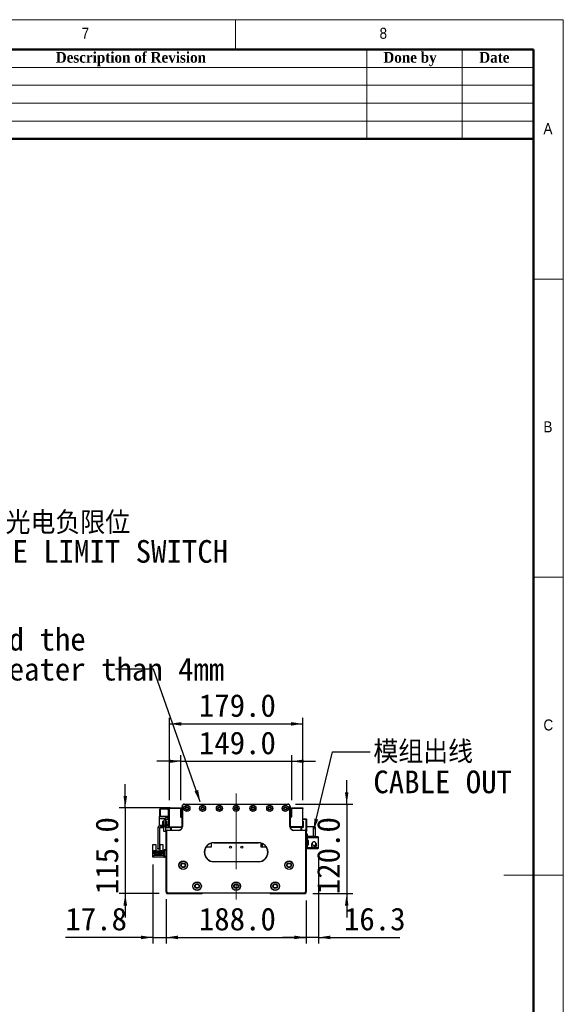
# Model space of a CAD drawing. Header units: millimetres. Extents: x 40 to 3320, y 40 to 2336.
# Tile 11 of 11: x 2590 to 3320, y 1015 to 2336. Entities that reach past the tile are written whole.
import ezdxf

# ---------------------------------------------------------------- set-up
doc = ezdxf.new("R2010")
doc.units = ezdxf.units.MM
doc.header["$LTSCALE"] = 8
doc.linetypes.add('CENTERX2', pattern=[20.32, 12.7, -2.54, 2.54, -2.54])
doc.layers.add('DIMNS', color=7, linetype='Continuous')
doc.styles.add('SLDTEXTSTYLE0', font='Gothic.ttf', dxfattribs={"width": 0.913})
doc.styles.add('SLDTEXTSTYLE1', font='timesbd.ttf', dxfattribs={"width": 0.933})
doc.styles.add('SLDTEXTSTYLE10', font='txt')
doc.styles.add('SLDTEXTSTYLE7', font='txt')
doc.styles.add('SLDTEXTSTYLE8', font='txt', dxfattribs={"bigfont": 'bigfont'})
doc.styles.add('SLDTEXTSTYLE9', font='txt', dxfattribs={"bigfont": 'bigfont'})
doc.dimstyles.new('SLDDIMSTYLE0', dxfattribs={"dimtxt": 30.4, "dimasz": 16, "dimexe": 0, "dimexo": 0.0625, "dimgap": 7.6, "dimtad": 2, "dimdec": 1, "dimrnd": 1e-09, "dimzin": 4, "dimdsep": 46, "dimtxsty": 'SLDTEXTSTYLE7', "dimsah": 1, "dimcen": 0.09, "dimadec": 0, "dimazin": 1, "dimtfac": 1, "dimtdec": 1, "dimtmove": 0, "dimatfit": 0, "dimfxl": 0, "dimfrac": 2, "dimtolj": 1, "dimtzin": 12, "dimarcsym": 0})
doc.dimstyles.new('SLDDIMSTYLE1', dxfattribs={"dimtxt": 30.4, "dimasz": 16, "dimexe": 0, "dimexo": 0.0625, "dimgap": 7.6, "dimtad": 2, "dimdec": 1, "dimrnd": 1e-09, "dimzin": 4, "dimdsep": 46, "dimtxsty": 'SLDTEXTSTYLE7', "dimsah": 1, "dimcen": 0.09, "dimadec": 0, "dimazin": 1, "dimtfac": 1, "dimtdec": 1, "dimtofl": 0, "dimtmove": 0, "dimatfit": 3, "dimfxl": 0, "dimfrac": 2, "dimtolj": 1, "dimtzin": 12, "dimarcsym": 0})
doc.dimstyles.new('SLDDIMSTYLE2', dxfattribs={"dimtxt": 30.4, "dimasz": 16, "dimexe": 0, "dimexo": 0.0625, "dimgap": 7.6, "dimtad": 2, "dimdec": 1, "dimrnd": 1e-09, "dimzin": 12, "dimdsep": 46, "dimtxsty": 'SLDTEXTSTYLE7', "dimsah": 1, "dimcen": 0.09, "dimadec": 0, "dimazin": 3, "dimtfac": 1, "dimtdec": 1, "dimtmove": 0, "dimatfit": 0, "dimfxl": 0, "dimfrac": 2, "dimtolj": 1, "dimtzin": 12, "dimarcsym": 0})
doc.dimstyles.new('SLDDIMSTYLE3', dxfattribs={"dimtxt": 0.18, "dimasz": 16, "dimexe": 0, "dimexo": 0.0625, "dimgap": 0, "dimtad": 0, "dimtih": 1, "dimtoh": 1, "dimdec": 0, "dimrnd": 1e-09, "dimzin": 0, "dimdsep": 46, "dimtxsty": 'Standard', "dimsah": 1, "dimcen": 0.09, "dimadec": 0, "dimazin": 0, "dimtfac": 16, "dimtdec": 0, "dimtofl": 0, "dimtmove": 0, "dimatfit": 3, "dimfxl": 0, "dimfrac": 2, "dimtolj": 1, "dimtzin": 0, "dimarcsym": 0})

# ---------------------------------------------------------------- blocks, each defined once
blk = doc.blocks.new('_D')
at = {"layer": 'DIMNS'}
for p, q in [((2806.3, 1288.7), (2806.3, 1349)), ((2955.3, 1288.7), (2955.3, 1349)), ((2806.3, 1341), (2774.3, 1341)), ((2806.3, 1341), (2955.3, 1341)), ((2955.3, 1341), (2987.3, 1341))]:
    blk.add_line(p, q, dxfattribs=at)
for points in [[(2806.3, 1341), (2790.3, 1343.4), (2790.3, 1338.6)], [(2955.3, 1341), (2971.3, 1338.6), (2971.3, 1343.4)]]:
    blk.add_solid(points, dxfattribs=at)
at = {"layer": 'DIMNS', "insert": (2830.7, 1380.9), "char_height": 30.4, "attachment_point": 1, "style": 'SLDTEXTSTYLE7'}
blk.add_mtext('149.0', dxfattribs=at)
blk = doc.blocks.new('_D_1')
at = {"layer": 'DIMNS'}
for p, q in [((2791.3, 1288.7), (2791.3, 1399.2)), ((2791.3, 1391.2), (2970.3, 1391.2)), ((2970.3, 1288.7), (2970.3, 1399.2))]:
    blk.add_line(p, q, dxfattribs=at)
for points in [[(2791.3, 1391.2), (2807.3, 1388.8), (2807.3, 1393.6)], [(2970.3, 1391.2), (2954.3, 1393.6), (2954.3, 1388.8)]]:
    blk.add_solid(points, dxfattribs=at)
at = {"layer": 'DIMNS', "insert": (2830.7, 1431.1), "char_height": 30.4, "attachment_point": 1, "style": 'SLDTEXTSTYLE7'}
blk.add_mtext('179.0', dxfattribs=at)
blk = doc.blocks.new('_D_2')
at = {"layer": 'DIMNS'}
for p, q in [((2731.9, 1278.5), (2731.9, 1310.5)), ((2792.1, 1278.5), (2723.9, 1278.5)), ((2731.9, 1278.5), (2731.9, 1163.5)), ((2777.6, 1163.5), (2723.9, 1163.5)), ((2731.9, 1163.5), (2731.9, 1131.5))]:
    blk.add_line(p, q, dxfattribs=at)
for points in [[(2731.9, 1278.5), (2734.3, 1294.5), (2729.5, 1294.5)], [(2731.9, 1163.5), (2729.5, 1147.5), (2734.3, 1147.5)]]:
    blk.add_solid(points, dxfattribs=at)
at = {"layer": 'DIMNS', "insert": (2692, 1162.7), "char_height": 30.4, "attachment_point": 1, "rotation": 90, "style": 'SLDTEXTSTYLE7'}
blk.add_mtext('115.0', dxfattribs=at)
blk = doc.blocks.new('_D_3')
at = {"layer": 'DIMNS'}
for p, q in [((3029.2, 1283.5), (3029.2, 1315.5)), ((2960.4, 1283.5), (3037.2, 1283.5)), ((3029.2, 1283.5), (3029.2, 1163.5)), ((2983.9, 1163.5), (3037.2, 1163.5)), ((3029.2, 1163.5), (3029.2, 1131.5))]:
    blk.add_line(p, q, dxfattribs=at)
for points in [[(3029.2, 1283.5), (3031.6, 1299.5), (3026.8, 1299.5)], [(3029.2, 1163.5), (3026.8, 1147.5), (3031.6, 1147.5)]]:
    blk.add_solid(points, dxfattribs=at)
at = {"layer": 'DIMNS', "insert": (2989.4, 1162.7), "char_height": 30.4, "attachment_point": 1, "rotation": 90, "style": 'SLDTEXTSTYLE7'}
blk.add_mtext('120.0', dxfattribs=at)
blk = doc.blocks.new('_D_4')
at = {"layer": 'DIMNS'}
for p, q in [((2786.8, 1154.4), (2786.8, 1096.7)), ((2974.8, 1154.4), (2974.8, 1096.7)), ((2786.8, 1104.7), (2974.8, 1104.7))]:
    blk.add_line(p, q, dxfattribs=at)
for points in [[(2786.8, 1104.7), (2802.8, 1102.3), (2802.8, 1107.1)], [(2974.8, 1104.7), (2958.8, 1107.1), (2958.8, 1102.3)]]:
    blk.add_solid(points, dxfattribs=at)
at = {"layer": 'DIMNS', "insert": (2830.7, 1144.6), "char_height": 30.4, "attachment_point": 1, "style": 'SLDTEXTSTYLE7'}
blk.add_mtext('188.0', dxfattribs=at)
blk = doc.blocks.new('_D_5')
at = {"layer": 'DIMNS'}
for p, q in [((2769, 1202.4), (2769, 1096.7)), ((2786.8, 1155.9), (2786.8, 1096.7)), ((2769, 1104.7), (2651.5, 1104.7)), ((2769, 1104.7), (2786.8, 1104.7)), ((2786.8, 1104.7), (2818.8, 1104.7))]:
    blk.add_line(p, q, dxfattribs=at)
for points in [[(2769, 1104.7), (2753, 1107.1), (2753, 1102.3)], [(2786.8, 1104.7), (2802.8, 1102.3), (2802.8, 1107.1)]]:
    blk.add_solid(points, dxfattribs=at)
at = {"layer": 'DIMNS', "insert": (2651.5, 1144.6), "char_height": 30.4, "attachment_point": 1, "style": 'SLDTEXTSTYLE7'}
blk.add_mtext('17.8', dxfattribs=at)
blk = doc.blocks.new('_D_6')
at = {"layer": 'DIMNS'}
for p, q in [((2991.1, 1214.7), (2991.1, 1096.7)), ((2974.8, 1154.4), (2974.8, 1096.7)), ((2974.8, 1104.7), (2942.8, 1104.7)), ((2991.1, 1104.7), (2974.8, 1104.7)), ((2991.1, 1104.7), (3100.4, 1104.7))]:
    blk.add_line(p, q, dxfattribs=at)
for points in [[(2974.8, 1104.7), (2958.8, 1107.1), (2958.8, 1102.3)], [(2991.1, 1104.7), (3007.1, 1102.3), (3007.1, 1107.1)]]:
    blk.add_solid(points, dxfattribs=at)
at = {"layer": 'DIMNS', "insert": (3025.5, 1144.6), "char_height": 30.4, "attachment_point": 1, "style": 'SLDTEXTSTYLE7'}
blk.add_mtext('16.3', dxfattribs=at)
blk = doc.blocks.new('SW_NOTE_3')
at = {"layer": 'DIMNS', "color": 0, "char_height": 30.4, "attachment_point": 1}
for s, insert, style in [('模组出线', (4.1, 14.9), 'SLDTEXTSTYLE8'), ('CABLE OUT', (4.1, -25.3), 'SLDTEXTSTYLE7')]:
    blk.add_mtext(s, dxfattribs=dict(at, insert=insert, style=style))
blk = doc.blocks.new('SW_NOTE_4')
at = {"layer": 'DIMNS', "color": 0, "char_height": 30.4, "attachment_point": 1, "style": 'SLDTEXTSTYLE7'}
for s, insert in [('The distance between the load plate and the ', (-929.4, 55.2)), ('steel belt protection belt shall be greater than 4mm', (-929.4, 15))]:
    blk.add_mtext(s, dxfattribs=dict(at, insert=insert))
blk = doc.blocks.new('SW_NOTE_7')
at = {"layer": 'DIMNS', "color": 0, "char_height": 30.4, "attachment_point": 1}
for s, insert, style in [('     光电负限位', (4.6, 17.9), 'SLDTEXTSTYLE9'), ('NEGATIVE LIMIT SWITCH', (4.6, -20.5), 'SLDTEXTSTYLE10')]:
    blk.add_mtext(s, dxfattribs=dict(at, insert=insert, style=style))

msp = doc.modelspace()

# ---------------------------------------------------------------- linework, layer by layer
at = {"color": 7, "linetype": 'Continuous', "lineweight": 18}
for p, q in [((3320, 2336), (40, 2336)), ((2880, 2296), (2880, 2336)), ((3320, 40), (3320, 2336)), ((80, 2296), (3280, 2296)), ((3056, 2296), (3056, 2176)), ((3184, 2296), (3184, 2176)), ((3280, 2296), (3280, 2176)), ((3280, 2296), (3280, 80)), ((2320, 2272), (3280, 2272)), ((2320, 2248), (3280, 2248)), ((2320, 2224), (3280, 2224)), ((2320, 2200), (3280, 2200)), ((3320, 1988), (3280, 1988)), ((3280, 1588), (3320, 1588)), ((3320, 1188), (3240, 1188))]:
    msp.add_line(p, q, dxfattribs=at)
at = {"color": 7, "linetype": 'Continuous', "lineweight": 50}
for p, q in [((3280, 2296), (80, 2296)), ((3280, 2296), (3280, 80)), ((3280, 2176), (2320, 2176))]:
    msp.add_line(p, q, dxfattribs=at)
at = {"color": 7, "linetype": 'Continuous', "lineweight": 25}
for p, q in [((2811.2780379, 1283.510219), (2811.2780379, 1283.2102214)), ((2811.2780379, 1283.510219), (2950.2780365, 1283.510219)), ((2950.2780365, 1283.2102214), (2811.2780379, 1283.2102214)), ((2950.2780365, 1283.510219), (2950.2780365, 1283.2102214)), ((2778.5780357, 1277.0102207), (2778.2780381, 1276.7102231)), ((2778.5780357, 1276.7102231), (2778.2780381, 1276.5859549)), ((2778.2780381, 1276.5859549), (2778.2780381, 1276.7102231)), ((2778.2780381, 1267.4344887), (2778.2780381, 1276.5859549)), ((2778.5780357, 1277.0102207), (2778.5780357, 1276.7102231)), ((2778.5780357, 1277.0102207), (2789.278038, 1277.0102207)), ((2778.5780357, 1276.7102231), (2778.5780357, 1267.3102204)), ((2789.278038, 1276.7102231), (2778.5780357, 1276.7102231)), ((2789.278038, 1276.0102187), (2789.278038, 1277.0102207)), ((2789.278038, 1277.0102207), (2791.2780346, 1277.0102207)), ((2791.2780346, 1276.0102187), (2789.278038, 1276.0102187)), ((2789.278038, 1276.0102187), (2789.278038, 1267.0102228)), ((2791.2780346, 1278.5102238), (2806.2780352, 1278.5102238)), ((2791.2780346, 1277.5102217), (2791.2780346, 1278.5102238)), ((2806.2780352, 1277.5102217), (2791.2780346, 1277.5102217)), ((2791.2780346, 1253.0102205), (2791.2780346, 1277.5102217)), ((2806.2780352, 1278.5102238), (2806.2780352, 1277.5102217)), ((2806.2780352, 1277.5102217), (2806.2780352, 1266.5102218)), ((2808.2780393, 1280.5102204), (2808.5780369, 1280.5102204)), ((2808.2780393, 1253.5102215), (2808.2780393, 1280.5102204)), ((2808.5780369, 1280.5102204), (2808.5780369, 1253.5102215)), ((2952.9780375, 1253.5102215), (2952.9780375, 1280.5102204)), ((2953.2780351, 1280.5102204), (2952.9780375, 1280.5102204)), ((2953.2780351, 1280.5102204), (2953.2780351, 1253.5102215)), ((2955.2780392, 1278.5102238), (2970.2780398, 1278.5102238)), ((2955.2780392, 1277.5102217), (2955.2780392, 1278.5102238)), ((2955.2780392, 1277.5102217), (2955.2780392, 1266.5102218)), ((2970.2780398, 1277.5102217), (2955.2780392, 1277.5102217)), ((2970.2780398, 1278.5102238), (2970.2780398, 1277.5102217)), ((2970.2780398, 1253.0102205), (2970.2780398, 1277.5102217)), ((2777.9780405, 1264.4102235), (2777.9780405, 1267.0102228)), ((2777.9780405, 1267.0102228), (2789.278038, 1267.0102228)), ((2777.9780405, 1264.4102235), (2785.6375949, 1264.4102235)), ((2777.9780405, 1254.7598366), (2777.9780405, 1264.4102235)), ((2778.2780381, 1267.3102204), (2778.2780381, 1267.4344887)), ((2778.5780357, 1267.3102204), (2778.2780381, 1267.4344887)), ((2778.2780381, 1267.3102204), (2778.5780357, 1267.0102228)), ((2778.5780357, 1267.3102204), (2778.5780357, 1267.0102228)), ((2778.5780357, 1267.3102204), (2789.278038, 1267.3102204)), ((2787.778035, 1255.0102209), (2779.2780401, 1255.0102209)), ((2782.2780387, 1260.5102245), (2783.7780343, 1260.5102245)), ((2782.2780387, 1255.0102209), (2782.2780387, 1260.5102245)), ((2783.7780343, 1261.0310946), (2783.7780343, 1255.0102209)), ((2785.7780384, 1261.0102256), (2785.7780384, 1255.0102209)), ((2785.7780384, 1260.5102245), (2787.278034, 1260.5102245)), ((2787.278034, 1260.5102245), (2787.278034, 1255.0102209)), ((2789.278038, 1264.5102252), (2791.2780346, 1264.5102252)), ((2789.278038, 1263.5102232), (2789.278038, 1264.5102252)), ((2789.278038, 1263.5102232), (2789.278038, 1256.5102202)), ((2791.2780346, 1263.5102232), (2789.278038, 1263.5102232)), ((2806.7780362, 1266.0102208), (2808.2780393, 1266.0102208)), ((2954.7780381, 1266.0102208), (2953.2780351, 1266.0102208)), ((2970.2780398, 1263.7002204), (2974.9780374, 1263.7002204)), ((2974.9780374, 1262.7002184), (2970.2780398, 1262.7002184)), ((2970.2780398, 1260.7002218), (2970.7780408, 1260.7002218)), ((2970.7780408, 1260.7002218), (2970.7780408, 1252.2002232)), ((2974.9780374, 1262.7002184), (2974.9780374, 1263.7002204)), ((2974.9780374, 1263.7002204), (2975.278035, 1263.4002228)), ((2975.278035, 1262.5759576), (2974.9780374, 1262.7002184)), ((2974.9780374, 1247.7002215), (2974.9780374, 1262.7002184)), ((2975.278035, 1263.4002228), (2975.278035, 1262.5759576)), ((2975.278035, 1262.5759576), (2975.278035, 1247.824486)), ((2775.7780405, 1251.5102212), (2775.7780405, 1224.0102214)), ((2777.7780371, 1251.5102212), (2777.7780371, 1224.0102214)), ((2777.9780405, 1251.5102212), (2777.9780405, 1252.2585538)), ((2782.2780387, 1251.5102212), (2777.9780405, 1251.5102212)), ((2787.778035, 1253.0102205), (2779.2780401, 1253.0102205)), ((2782.2780387, 1251.5102212), (2782.2780387, 1253.0102205)), ((2783.7780343, 1247.0102233), (2783.7780343, 1253.0102205)), ((2785.7780384, 1247.0102233), (2783.7780343, 1247.0102233)), ((2785.7780384, 1253.0102205), (2785.7780384, 1247.0102233)), ((2787.078038, 1247.0102233), (2786.7780404, 1247.0102233)), ((2786.7780404, 1166.0102212), (2786.7780404, 1247.0102233)), ((2787.078038, 1247.0102233), (2787.078038, 1166.1344857)), ((2787.278034, 1253.0102205), (2787.278034, 1251.5102212)), ((2791.5780397, 1251.5102212), (2787.278034, 1251.5102212)), ((2788.278036, 1248.2102212), (2788.278036, 1248.5102226)), ((2788.278036, 1248.5102226), (2803.2780366, 1248.5102226)), ((2803.2780366, 1248.2102212), (2788.278036, 1248.2102212)), ((2791.2780346, 1253.0102205), (2808.2529755, 1253.0102205)), ((2791.5780397, 1251.5102212), (2791.5780397, 1253.0102205)), ((2793.2780387, 1251.7002222), (2794.588037, 1253.0102205)), ((2793.2780387, 1248.5102226), (2793.2780387, 1251.7002222)), ((2793.7780397, 1251.6102229), (2794.7780343, 1252.6102212)), ((2793.7780397, 1248.5102226), (2793.7780397, 1251.6102229)), ((2794.7780343, 1252.6102212), (2808.1963735, 1252.6102212)), ((2803.2780366, 1248.2102212), (2803.2780366, 1248.5102226)), ((2806.4780386, 1253.0102205), (2806.8780379, 1252.6102212)), ((2808.5780369, 1253.5102215), (2808.2780393, 1253.5102215)), ((2953.2780351, 1253.5102215), (2952.9780375, 1253.5102215)), ((2970.2780398, 1253.0102205), (2953.3030989, 1253.0102205)), ((2953.3597009, 1252.6102212), (2966.7780401, 1252.6102212)), ((2954.6780365, 1252.6102212), (2955.0780358, 1253.0102205)), ((2958.2780378, 1248.5102226), (2958.2780378, 1248.2102212)), ((2958.2780378, 1248.5102226), (2973.2780384, 1248.5102226)), ((2973.2780384, 1248.2102212), (2958.2780378, 1248.2102212)), ((2966.7780401, 1252.6102212), (2967.7780347, 1251.6102229)), ((2966.9680374, 1253.0102205), (2968.2780357, 1251.7002222)), ((2967.7780347, 1251.6102229), (2967.7780347, 1248.5102226)), ((2968.7780367, 1252.2002232), (2968.2780357, 1251.7002222)), ((2968.2780357, 1251.7002222), (2968.2780357, 1248.5102226)), ((2970.7780408, 1252.2002232), (2968.7780367, 1252.2002232)), ((2970.7780408, 1253.0102205), (2970.2780398, 1253.0102205)), ((2973.2780384, 1248.5102226), (2973.2780384, 1248.2102212)), ((2974.778034, 1247.0102233), (2974.4780363, 1247.0102233)), ((2974.4780363, 1166.1344857), (2974.4780363, 1247.0102233)), ((2974.6099191, 1247.7002215), (2974.9780374, 1247.7002215)), ((2974.778034, 1247.0102233), (2974.778034, 1166.0102212)), ((2974.9780374, 1246.7002232), (2974.778034, 1246.7002232)), ((2976.6780363, 1243.0102226), (2974.778034, 1243.0102226)), ((2975.278035, 1247.824486), (2974.9780374, 1247.7002215)), ((2974.9780374, 1246.7002232), (2974.9780374, 1247.7002215)), ((2975.278035, 1247.0002209), (2974.9780374, 1246.7002232)), ((2984.6780376, 1253.0102205), (2975.278035, 1253.0102205)), ((2975.278035, 1247.824486), (2975.278035, 1247.0002209)), ((2976.6780363, 1240.0102203), (2976.6780363, 1243.0102226)), ((2984.6780376, 1240.0102203), (2984.6780376, 1253.0102205)), ((2984.6780376, 1253.0102205), (2986.6780343, 1253.0102205)), ((2986.6780343, 1253.0102205), (2986.6780343, 1240.0102203)), ((2769.0780388, 1229.4102234), (2772.7780344, 1229.4102234)), ((2769.0780388, 1220.5102217), (2769.0780388, 1229.4102234)), ((2772.7780344, 1229.4102234), (2772.7780344, 1221.0102227)), ((2778.7780391, 1221.0102227), (2778.7780391, 1229.4102234)), ((2778.7780391, 1229.4102234), (2782.4780347, 1229.4102234)), ((2782.4780347, 1229.4102234), (2782.4780347, 1220.5102217)), ((2847.2780364, 1231.0102206), (2847.2780364, 1225.7102222)), ((2850.7780379, 1231.810223), (2910.7780365, 1231.810223)), ((2850.7780379, 1231.810223), (2850.7780379, 1231.5102217)), ((2910.7780365, 1231.5102217), (2850.7780379, 1231.5102217)), ((2910.7780365, 1231.810223), (2910.7780365, 1231.5102217)), ((2914.278038, 1225.7102222), (2914.278038, 1231.0102206)), ((2915.7780373, 1230.4666598), (2915.7780373, 1225.7102222)), ((2976.6780363, 1240.0102203), (2976.6780363, 1238.8102223)), ((2984.6780376, 1240.0102203), (2976.6780363, 1240.0102203)), ((2976.6780363, 1238.8102223), (2991.0780342, 1238.8102223)), ((2976.6780363, 1234.8102216), (2976.6780363, 1238.8102223)), ((2976.6780363, 1234.8102216), (2976.6780363, 1234.3102206)), ((2977.6780384, 1234.8102216), (2976.6780363, 1234.8102216)), ((2976.6780363, 1234.3102206), (2976.6780363, 1229.3102217)), ((2977.6780384, 1234.3102206), (2976.6780363, 1234.3102206)), ((2976.6780363, 1228.8102207), (2976.6780363, 1229.3102217)), ((2976.6780363, 1229.3102217), (2977.6780384, 1229.3102217)), ((2976.6780363, 1224.8102219), (2976.6780363, 1228.8102207)), ((2976.6780363, 1228.8102207), (2977.6780384, 1228.8102207)), ((2977.6780384, 1228.8102207), (2977.6780384, 1234.8102216)), ((2982.1272718, 1229.6071906), (2982.0280375, 1228.8102207)), ((2982.3619502, 1230.2451168), (2982.2267743, 1229.929283)), ((2982.2388144, 1230.3892595), (2982.2728263, 1230.4004167)), ((2982.3946806, 1230.2290086), (2982.2722228, 1230.2892652)), ((2982.2728263, 1230.4004167), (2982.6565983, 1230.9754115)), ((2982.4329169, 1230.3216454), (2982.2728263, 1230.4004167)), ((2982.678041, 1240.0102203), (2982.678041, 1239.8102206)), ((2991.0780342, 1239.8102206), (2982.678041, 1239.8102206)), ((2986.6780343, 1240.0102203), (2984.6780376, 1240.0102203)), ((2987.569757, 1229.3631767), (2987.5971751, 1229.3839116)), ((2991.0780342, 1239.8102206), (2991.0780342, 1238.8102223)), ((2991.0780342, 1238.8102223), (2991.0780342, 1224.8102219)), ((2769.0780388, 1214.5102226), (2769.0780388, 1220.5102217)), ((2769.8780375, 1220.5102217), (2769.0780388, 1220.5102217)), ((2769.8780375, 1220.5102217), (2770.3780385, 1221.0102227)), ((2772.9780378, 1221.0102227), (2770.3780385, 1221.0102227)), ((2770.7780378, 1220.4602227), (2772.9780378, 1220.4602227)), ((2770.7780378, 1217.0102221), (2770.7780378, 1220.4602227)), ((2771.5780364, 1217.0102221), (2770.7780378, 1217.0102221)), ((2771.5780364, 1218.6602221), (2779.9780371, 1218.6602221)), ((2771.5780364, 1217.0102221), (2771.5780364, 1218.6602221)), ((2771.5780364, 1215.9602211), (2771.5780364, 1217.0102221)), ((2772.7780344, 1215.9602211), (2771.5780364, 1215.9602211)), ((2772.5280376, 1217.6102211), (2772.5280376, 1217.1102219)), ((2773.0280386, 1217.6102211), (2772.5280376, 1217.6102211)), ((2772.5280376, 1217.1102219), (2773.0280386, 1217.1102219)), ((2772.7780344, 1215.1602224), (2772.7780344, 1215.9602211)), ((2778.7780391, 1215.9602211), (2772.7780344, 1215.9602211)), ((2772.9780378, 1220.4602227), (2772.9780378, 1221.0102227)), ((2772.9780378, 1221.0102227), (2778.5780357, 1221.0102227)), ((2773.3280363, 1220.4602227), (2772.9780378, 1220.4602227)), ((2773.0280386, 1217.1102219), (2773.0280386, 1217.6102211)), ((2773.3280363, 1219.3602227), (2773.3280363, 1220.4602227)), ((2778.2280372, 1219.3602227), (2773.3280363, 1219.3602227)), ((2774.5280342, 1217.6102211), (2774.5280342, 1217.1102219)), ((2775.0280352, 1217.6102211), (2774.5280342, 1217.6102211)), ((2774.5280342, 1217.1102219), (2775.0280352, 1217.1102219)), ((2774.9780344, 1219.9602217), (2776.5780391, 1219.9602217)), ((2774.9780344, 1219.3602227), (2774.9780344, 1219.9602217)), ((2775.0280352, 1217.1102219), (2775.0280352, 1217.6102211)), ((2775.7780405, 1223.0102212), (2775.7780405, 1224.0102214)), ((2775.7780405, 1224.0102214), (2777.7780371, 1224.0102214)), ((2777.7780371, 1223.0102212), (2775.7780405, 1223.0102212)), ((2776.5280383, 1217.6102211), (2776.5280383, 1217.1102219)), ((2777.0280393, 1217.6102211), (2776.5280383, 1217.6102211)), ((2776.5280383, 1217.1102219), (2777.0280393, 1217.1102219)), ((2776.5780391, 1219.3602227), (2776.5780391, 1219.9602217)), ((2777.0280393, 1217.1102219), (2777.0280393, 1217.6102211)), ((2777.7780371, 1224.0102214), (2777.7780371, 1223.0102212)), ((2778.2280372, 1220.4602227), (2778.2280372, 1219.3602227)), ((2778.5780357, 1220.4602227), (2778.2280372, 1220.4602227)), ((2778.5280349, 1217.6102211), (2778.5280349, 1217.1102219)), ((2779.0280359, 1217.6102211), (2778.5280349, 1217.6102211)), ((2778.5280349, 1217.1102219), (2779.0280359, 1217.1102219)), ((2778.5780357, 1221.0102227), (2778.5780357, 1220.4602227)), ((2781.178035, 1221.0102227), (2778.5780357, 1221.0102227)), ((2778.5780357, 1220.4602227), (2780.7780357, 1220.4602227)), ((2778.7780391, 1215.9602211), (2778.7780391, 1215.1602224)), ((2779.9780371, 1215.9602211), (2778.7780391, 1215.9602211)), ((2779.0280359, 1217.1102219), (2779.0280359, 1217.6102211)), ((2779.9780371, 1218.6602221), (2779.9780371, 1217.0102221)), ((2779.9780371, 1217.0102221), (2779.9780371, 1215.9602211)), ((2780.7780357, 1217.0102221), (2779.9780371, 1217.0102221)), ((2780.7780357, 1220.4602227), (2780.7780357, 1217.0102221)), ((2781.178035, 1221.0102227), (2781.678036, 1220.5102217)), ((2782.4780347, 1220.5102217), (2781.678036, 1220.5102217)), ((2782.4780347, 1220.5102217), (2782.4780347, 1214.5102226)), ((2784.7780364, 1222.510222), (2786.7780404, 1222.510222)), ((2784.7780364, 1221.5102219), (2784.7780364, 1222.510222)), ((2786.7780404, 1221.5102219), (2784.7780364, 1221.5102219)), ((2784.7780364, 1213.5102224), (2784.7780364, 1221.5102219)), ((2847.2780364, 1225.7102222), (2840.225313, 1225.7102222)), ((2921.3307613, 1225.7102222), (2914.278038, 1225.7102222)), ((2976.6780363, 1224.8102219), (2976.6780363, 1223.610222)), ((2991.0780342, 1224.8102219), (2976.6780363, 1224.8102219)), ((2982.678041, 1223.610222), (2976.6780363, 1223.610222)), ((2982.2728263, 1227.2200246), (2982.2388144, 1227.2311856)), ((2982.678041, 1223.8102217), (2991.0780342, 1223.8102217)), ((2982.678041, 1223.8102217), (2982.678041, 1223.610222)), ((2991.0780342, 1224.8102219), (2991.0780342, 1223.8102217)), ((2768.9780371, 1212.5102223), (2768.9780371, 1214.5102226)), ((2768.9780371, 1214.5102226), (2769.9780392, 1214.5102226)), ((2769.9780392, 1212.5102223), (2768.9780371, 1212.5102223)), ((2769.9780392, 1214.5102226), (2769.9780392, 1212.5102223)), ((2783.7780343, 1214.5102226), (2769.9780392, 1214.5102226)), ((2783.7780343, 1212.5102223), (2769.9780392, 1212.5102223)), ((2778.7780391, 1215.1602224), (2772.7780344, 1215.1602224)), ((2783.7780343, 1214.5102226), (2783.7780343, 1212.5102223)), ((2784.7780364, 1212.5102223), (2784.7780364, 1213.5102224)), ((2784.7780364, 1213.5102224), (2786.7780404, 1213.5102224)), ((2786.7780404, 1212.5102223), (2784.7780364, 1212.5102223)), ((2850.7780379, 1206.5102222), (2910.7780365, 1206.5102222)), ((2850.7780379, 1206.5102222), (2850.7780379, 1206.2102218)), ((2910.7780365, 1206.2102218), (2850.7780379, 1206.2102218)), ((2910.7780365, 1206.5102222), (2910.7780365, 1206.2102218)), ((2787.078038, 1166.1344857), (2786.7780404, 1166.0102212)), ((2788.778037, 1164.0102227), (2786.7780404, 1166.0102212)), ((2786.7780404, 1166.0102212), (2786.7780404, 1164.5102218)), ((2786.7780404, 1164.5102218), (2787.778035, 1163.5102217)), ((2787.078038, 1166.1344857), (2788.9022978, 1164.3102222)), ((2787.778035, 1163.5102217), (2835.2780381, 1163.5102217)), ((2788.9022978, 1164.3102222), (2788.778037, 1164.0102227)), ((2972.7780374, 1164.0102227), (2788.778037, 1164.0102227)), ((2788.9022978, 1164.3102222), (2972.6537766, 1164.3102222)), ((2835.2780381, 1163.5102217), (2835.7780391, 1164.0102227)), ((2925.778039, 1164.0102227), (2926.2780363, 1163.5102217)), ((2926.2780363, 1163.5102217), (2973.7780394, 1163.5102217)), ((2972.6537766, 1164.3102222), (2974.4780363, 1166.1344857)), ((2972.6537766, 1164.3102222), (2972.7780374, 1164.0102227)), ((2974.778034, 1166.0102212), (2972.7780374, 1164.0102227)), ((2973.7780394, 1163.5102217), (2974.778034, 1164.5102218)), ((2974.4780363, 1166.1344857), (2974.778034, 1166.0102212)), ((2974.778034, 1164.5102218), (2974.778034, 1166.0102212))]:
    msp.add_line(p, q, dxfattribs=at)
at = {"color": 7, "linetype": 'Continuous', "lineweight": 25, "flags": 128}
msp.add_lwpolyline([(2783.7780343, 1212.5102223), (2784.3633072, 1212.5678655), (2784.7780364, 1212.6817942)], dxfattribs=at)
at = {"color": 7, "linetype": 'Continuous', "lineweight": 25}
for centre, radius in [((2814.7780373, 1277.7602219), 4.025), ((2814.7780373, 1277.7602219), 4), ((2835.7780373, 1277.7602219), 4.025), ((2835.7780373, 1277.7602219), 4), ((2858.2780373, 1277.7602219), 4.025), ((2858.2780373, 1277.7602219), 4), ((2880.7780373, 1277.7602219), 4.025), ((2880.7780373, 1277.7602219), 4), ((2903.2780373, 1277.7602219), 4.025), ((2903.2780373, 1277.7602219), 4), ((2925.7780373, 1277.7602219), 4.025), ((2925.7780373, 1277.7602219), 4), ((2946.7780373, 1277.7602219), 4.025), ((2946.7780373, 1277.7602219), 4), ((2814.7780373, 1277.7602219), 2.15), ((2814.7780373, 1277.7602219), 1.65), ((2835.7780373, 1277.7602219), 2.15), ((2835.7780373, 1277.7602219), 1.65), ((2858.2780373, 1277.7602219), 2.15), ((2858.2780373, 1277.7602219), 1.65), ((2880.7780373, 1277.7602219), 2.15), ((2880.7780373, 1277.7602219), 1.65), ((2903.2780373, 1277.7602219), 2.15), ((2903.2780373, 1277.7602219), 1.65), ((2925.7780373, 1277.7602219), 2.15), ((2925.7780373, 1277.7602219), 1.65), ((2946.7780373, 1277.7602219), 2.15), ((2946.7780373, 1277.7602219), 1.65), ((2873.2780373, 1225.7102219), 1.25), ((2888.2780373, 1225.7102219), 1.25), ((2809.7780373, 1201.5102219), 5.75), ((2809.7780373, 1201.5102219), 5.5), ((2809.7780373, 1201.5102219), 3.2), ((2809.7780373, 1201.5102219), 2.5), ((2951.7780373, 1201.5102219), 5.75), ((2951.7780373, 1201.5102219), 5.5), ((2951.7780373, 1201.5102219), 3.2), ((2951.7780373, 1201.5102219), 2.5), ((2828.2780373, 1173.5102219), 5.75), ((2828.2780373, 1173.5102219), 5.5), ((2828.2780373, 1173.5102219), 3.2), ((2828.2780373, 1173.5102219), 2.5), ((2880.7780373, 1173.5102219), 5.75), ((2880.7780373, 1173.5102219), 5.5), ((2880.7780373, 1173.5102219), 3.2), ((2880.7780373, 1173.5102219), 2.5), ((2933.2780373, 1173.5102219), 5.75), ((2933.2780373, 1173.5102219), 5.5), ((2933.2780373, 1173.5102219), 3.2), ((2933.2780373, 1173.5102219), 2.5)]:
    msp.add_circle(centre, radius, dxfattribs=at)
for centre, radius, start, end in [((2811.2780373, 1280.5102219), 3, 90, 180), ((2811.2780373, 1280.5102219), 2.7, 90, 180), ((2950.2780373, 1280.5102219), 3, 0, 90), ((2950.2780373, 1280.5102219), 2.7, 0, 90), ((2779.2780373, 1251.5102219), 3.5, 90, 180), ((2787.7780373, 1261.0310915), 4, 94.7801918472, 180), ((2787.7780373, 1261.0102219), 2, 94.7801918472, 180), ((2787.2780373, 1267.0102219), 2, 274.7801918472, 0), ((2787.2780373, 1266.9893523), 4, 274.7801918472, 300), ((2787.7780373, 1256.5102219), 1.5, 270, 0), ((2787.7780373, 1256.5102219), 3.5, 270, 0), ((2787.2780373, 1266.9893523), 4, 321.6997400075, 0), ((2806.7780373, 1266.5102219), 0.5, 180, 270), ((2954.7780373, 1266.5102219), 0.5, 270, 0), ((2779.2780373, 1251.5102219), 1.5, 90, 180), ((2788.2780373, 1247.0102219), 1.5, 90, 180), ((2788.2780373, 1247.0102219), 1.2, 90, 180), ((2803.2780373, 1253.5102219), 5.3, 270, 0), ((2803.2780373, 1253.5102219), 5, 270, 0), ((2958.2780373, 1253.5102219), 5.3, 180, 270), ((2958.2780373, 1253.5102219), 5, 180, 270), ((2973.2780373, 1247.0102219), 1.5, 0, 90), ((2973.2780373, 1247.0102219), 1.2, 0, 90), ((2850.7780373, 1219.0102219), 12.8, 90, 270), ((2850.7780373, 1219.0102219), 12.5, 90, 270), ((2910.7780373, 1219.0102219), 12.8, 270, 90), ((2910.7780373, 1219.0102219), 12.5, 270, 90), ((2985.2780373, 1228.8102219), 3.4, 207.8854130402, 44.3134751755), ((2985.2780373, 1228.8102219), 3.45, 237.5742082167, 0), ((2985.2780373, 1228.8102219), 2.5, 274.0682455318, 11.0547454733), ((2985.2780373, 1228.8102219), 2.6, 277.2742732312, 19.707248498), ((2985.2780373, 1228.8102219), 3.45, 0, 47.8989058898), ((2783.7780373, 1215.5102219), 1, 270, 0)]:
    msp.add_arc(centre, radius, start, end, dxfattribs=at)
for points, knots in [([(2983.1044229, 1231.736913), (2982.9226292, 1231.3779022), (2982.5895128, 1230.7200554), (2982.1299973, 1229.6608105), (2981.9101352, 1228.8402303), (2981.8540995, 1228.1704824), (2981.9573991, 1227.6101419), (2982.1821064, 1227.0066754), (2982.6352942, 1226.4097371), (2983.3202261, 1225.9720926), (2984.0439689, 1225.7349178), (2984.80621, 1225.7318379), (2985.5152347, 1225.966435), (2985.6951918, 1226.0874891), (2985.6481116, 1226.1238916), (2985.6314512, 1226.1367735)], [0, 0, 0, 0, 0.1800959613, 0.3300054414, 0.4496463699, 0.5397484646, 0.5746216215, 0.6053230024, 0.6784014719, 0.7214060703, 0.7619848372, 0.8291604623, 0.8886692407, 0.9606029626, 1, 1, 1, 1]), ([(2986.6674395, 1232.5733823), (2986.916539, 1232.3435678), (2987.415289, 1231.8834304), (2987.8201891, 1230.9661112), (2987.8614972, 1230.0485893), (2987.5813559, 1229.2535812), (2987.0704823, 1228.6370875), (2986.3771185, 1228.2268885), (2985.5698236, 1228.0625037), (2984.7305713, 1228.1666322), (2983.9517637, 1228.5373767), (2983.3309391, 1229.1387421), (2982.9400985, 1229.9015855), (2982.8531115, 1230.7465047), (2982.9572752, 1231.5047987), (2983.3017655, 1232.0975077), (2983.8327424, 1232.5183575), (2984.5663309, 1232.7636836), (2985.3125079, 1232.8416805), (2985.856647, 1232.8687044), (2986.115419, 1232.8537555), (2986.2005499, 1232.8587682), (2986.2228649, 1232.8473149), (2986.2970461, 1232.8152827), (2986.4531618, 1232.7267879), (2986.5852441, 1232.6322275), (2986.6674395, 1232.5733823)], [0, 0, 0, 0, 0.0648176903, 0.129778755, 0.1897314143, 0.242618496, 0.2944140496, 0.3462441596, 0.3987244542, 0.4522001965, 0.5066015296, 0.5614527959, 0.6160515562, 0.6697722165, 0.7270695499, 0.7653770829, 0.8036908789, 0.8589097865, 0.9142288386, 0.9495548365, 0.9640022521, 0.964850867, 0.9657588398, 0.9687102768, 0.9805282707, 1, 1, 1, 1]), ([(2987.502441, 1227.6691568), (2987.6046294, 1227.9161241), (2987.7984089, 1228.3844472), (2987.8422116, 1228.8989342), (2987.7544184, 1229.2079794), (2987.7263905, 1229.3066417)], [0, 0, 0, 0, 0.4316620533, 0.818558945, 1, 1, 1, 1])]:
    msp.add_open_spline(points, degree=3, knots=knots, dxfattribs=at)
at = {"layer": 'DIMNS', "linetype": 'CENTERX2', "lineweight": 18}
msp.add_line((2880.7780373, 1297.8102219), (2880.7780373, 1148.0098088), dxfattribs=at)

# ---------------------------------------------------------------- block references
at = {"layer": 'DIMNS'}
for name, p in [('SW_NOTE_7', (2431.0961538, 1658.2911119)), ('SW_NOTE_4', (2718.9180476, 1464.7967529)), ('SW_NOTE_3', (3060.9038462, 1353.8461538))]:
    msp.add_blockref(name, p, dxfattribs=at)

# ---------------------------------------------------------------- texts
at = {"color": 7, "linetype": 'Continuous', "lineweight": 0}
for s, insert, char_height, attachment_point, style in [('7', (2673.3333333, 2325.1704848), 14.8166667, 1, 'SLDTEXTSTYLE0'), ('8', (3073.3333333, 2325.1704848), 14.8166667, 1, 'SLDTEXTSTYLE0'), ('Description of Revision', (2739.4454999, 2292.6852781), 14.4, 2, 'SLDTEXTSTYLE1'), ('Done by', (3114.154228, 2292.6852781), 14.4, 2, 'SLDTEXTSTYLE1'), ('Date', (3227.423141, 2292.6852781), 14.4, 2, 'SLDTEXTSTYLE1'), ('A', (3293.3333333, 2197.1704528), 14.8166667, 1, 'SLDTEXTSTYLE0'), ('B', (3293.3333333, 1797.1704528), 14.8166667, 1, 'SLDTEXTSTYLE0'), ('C', (3293.3333333, 1397.1704528), 14.8166667, 1, 'SLDTEXTSTYLE0')]:
    msp.add_mtext(s, dxfattribs=dict(at, insert=insert, char_height=char_height, attachment_point=attachment_point, style=style))

# ---------------------------------------------------------------- dimensions: what is measured, and where the dimension line sits
at = {"layer": 'DIMNS'}
for base, p1, p2, dimstyle, picture, middle in [((2970.2780373, 1391.2018085), (2791.2780373, 1278.5102219), (2970.2780373, 1278.5102219), 'SLDDIMSTYLE0', '_D_1', (2879.1319102, 1391.2018085)), ((2955.2780373, 1340.9806587), (2806.2780373, 1278.5102219), (2955.2780373, 1278.5102219), 'SLDDIMSTYLE0', '_D', (2879.1319102, 1340.9806587)), ((2974.7780373, 1104.742775), (2991.0780373, 1224.8102219), (2974.7780373, 1164.5102219), 'SLDDIMSTYLE2', '_D_6', (3062.9032178, 1104.742775)), ((2786.7780373, 1104.742775), (2768.9780373, 1212.5102219), (2786.7780373, 1166.0102219), 'SLDDIMSTYLE2', '_D_5', (2688.9780373, 1104.742775)), ((2974.7780373, 1104.742775), (2786.7780373, 1164.5102219), (2974.7780373, 1164.5102219), 'SLDDIMSTYLE1', '_D_4', (2879.1319102, 1104.742775))]:
    dim = msp.add_linear_dim(base=base, p1=p1, p2=p2, dimstyle=dimstyle, dxfattribs=at)
    dim.commit()
    dim.dimension.update_dxf_attribs({"geometry": picture, "text_midpoint": middle, "dimtype": 160})
for base, p1, p2, picture, middle in [((2731.9023091, 1163.5102219), (2802.2780373, 1278.5102219), (2787.7780373, 1163.5102219), '_D_2', (2731.9023091, 1211.150169)), ((3029.2378349, 1163.5102219), (2950.2780373, 1283.5102219), (2973.7780373, 1163.5102219), '_D_3', (3029.2378349, 1211.150169))]:
    dim = msp.add_linear_dim(base=base, p1=p1, p2=p2, angle=90, dimstyle='SLDDIMSTYLE0', dxfattribs=at)
    dim.commit()
    dim.dimension.update_dxf_attribs({"geometry": picture, "text_midpoint": middle, "dimtype": 160})

# ---------------------------------------------------------------- leaders
for points in [[(2832.5889421, 1286.5239626), (2769.7180476, 1464.7967529), (2718.9180476, 1464.7967529)], [(2984.6780373, 1247.9400628), (3010.1038462, 1353.8461538), (3060.9038462, 1353.8461538)]]:
    msp.add_leader(points, dimstyle='SLDDIMSTYLE3', dxfattribs=at)

doc.saveas('drawing.dxf')
